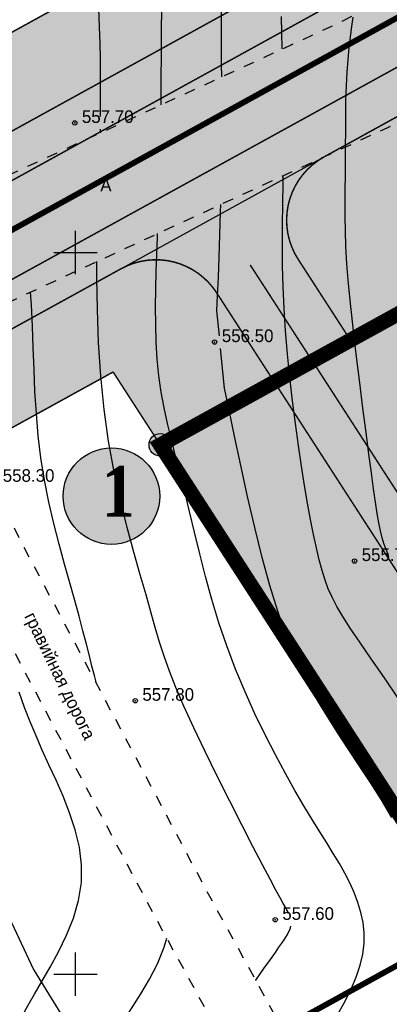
# Model space of a CAD drawing. Extents: x 0 to 370488, y 0 to 4202825.
# Tile 91 of 256: x 360046 to 360072, y 4200748 to 4200816. Entities that reach past the tile are written whole.
import ezdxf

# ---------------------------------------------------------------- set-up
doc = ezdxf.new("R2010")
doc.units = 0
doc.header["$LTSCALE"] = 0.5
doc.header["$MEASUREMENT"] = 0
doc.header["$PDMODE"] = 32
doc.header["$PDSIZE"] = 0.3
for name, pattern in [('CONTI', [0]), ('GOST2.303 6', [12, 8, -1.5, 1, -1.5]), ('STRIH_1', [3, 2, -1]), ('Д_ТРОТ_ТРУБА', [3, 1.5, -1.5]), ('ДОРОГИ_СТРОЯЩ', [9, 8, -1])]:
    doc.linetypes.add(name, pattern=pattern)
for name, color, linetype in [('(004) Точки рельефа', 7, 'Continuous'), ('(014) Водопровод', 5, 'ИК_Водопровод -------в--------'), ('(025) Дорога', 7, 'Continuous'), ('GORIZDEFAULT', 32, 'CONTI'), ('PI_TTDEFAULT', 5, 'CONTI'), ('SETKR', 2, 'CONTI'), ('Штрих Стекло', 7, 'Continuous')]:
    doc.layers.add(name, color=color, linetype=linetype)
doc.layers.add('(032) Горизонтали утолщенные', color=32, linetype='Continuous', lineweight=30)
doc.layers.add('.', color=7, linetype='Continuous', lineweight=15)
doc.styles.add('BM-431', font='txt')
doc.styles.add('D-431', font='txt')
doc.styles.add('SHRFT', font='TXT', dxfattribs={"width": 0.875})
doc.styles.get("Standard").update_dxf_attribs({"font": 'isocpeur.ttf'})
doc.linetypes.add('ИК_Водопровод -------в--------', pattern='A,9,-0.6,["В",Standard,S=1.199999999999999,R=0,X=0,Y=-0.6],-1.199999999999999', length=10.8)

# ---------------------------------------------------------------- blocks, each defined once
blk = doc.blocks.new('BL_333')
at = {"color": 0}
for p, q in [((0, -1.5), (0, 1.5)), ((-1.5, 0), (1.5, 0))]:
    blk.add_line(p, q, dxfattribs=at)

msp = doc.modelspace()

# ---------------------------------------------------------------- hatches: boundary and pattern name
at = {"layer": '.', "ltscale": 0.1490711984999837}
h = msp.add_hatch(color=256, dxfattribs=at)
h.dxf.hatch_style = 1
h.set_gradient(color1=(51, 204, 0), color2=(51, 204, 0), tint=1)
edge = h.paths.add_edge_path()
edge.add_line((360053.1574353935, 4200798.873617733), (359943.4756678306, 4200738.431514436))
edge.add_line((359943.4756678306, 4200738.431514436), (359946.3714878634, 4200733.176590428))
edge.add_line((359946.3714878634, 4200733.176590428), (360052.6029654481, 4200791.717349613))
edge.add_line((360052.6029654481, 4200791.717349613), (360055.8687789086, 4200786.666317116))
edge.add_line((360055.8687789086, 4200786.666317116), (360063.7706788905, 4200791.020800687))
edge.add_line((360063.7706788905, 4200791.020800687), (360059.7694177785, 4200797.209304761))
edge.add_arc((360055.5706187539, 4200794.494514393), 4.999999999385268, 32.88523568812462, 118.8577492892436)
h.paths.add_polyline_path([(360862.9618371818, 4201258.832278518), (360860.066017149, 4201264.087202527), (359934.7882077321, 4200754.196286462), (359937.6840277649, 4200748.941362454)])
h = msp.add_hatch(color=256, dxfattribs=at)
h.dxf.hatch_style = 1
h.set_gradient(color1=(51, 204, 0), color2=(51, 204, 0), tint=1)
edge = h.paths.add_edge_path()
edge.add_line((360065.4196419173, 4200799.52102815), (360069.0386122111, 4200793.923789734))
edge.add_line((360069.0386122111, 4200793.923789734), (360227.3389354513, 4200881.15801929))
edge.add_line((360227.3389354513, 4200881.15801929), (360251.5520887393, 4200866.527348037))
edge.add_line((360251.5520887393, 4200866.527348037), (360578.2690372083, 4201046.570576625))
edge.add_line((360578.2690372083, 4201046.570576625), (360578.8329935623, 4201074.855118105))
edge.add_line((360578.8329935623, 4201074.855118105), (360734.6882012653, 4201160.741922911))
edge.add_line((360734.6882012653, 4201160.741922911), (360730.0934502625, 4201166.958513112))
edge.add_arc((360726.072532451, 4201163.986608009), 4.999999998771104, 36.46851904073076, 118.857749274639)
edge.add_line((360723.659349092, 4201168.365711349), (360067.2052575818, 4200806.614921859))
edge.add_arc((360069.618440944, 4200802.235818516), 5.000000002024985, 118.8577492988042, 212.885235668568)
edge = h.paths.add_edge_path()
edge.add_line((360550.48522699, 4200662.177403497), (360631.9365491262, 4200707.062613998))
edge.add_arc((360629.5233657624, 4200711.441717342), 5.00000000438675, 298.8577493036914, 388.8555244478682)
edge.add_line((360633.9025628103, 4200713.854730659), (360562.9489157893, 4200842.611358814))
edge.add_line((360562.9489157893, 4200842.611358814), (360555.0665297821, 4200838.267628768))
edge.add_line((360555.0665297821, 4200838.267628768), (360624.0895364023, 4200713.014453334))
edge.add_line((360624.0895364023, 4200713.014453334), (360549.6447796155, 4200671.990336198))
edge.add_line((360549.6447796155, 4200671.990336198), (360400.8720254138, 4200941.962057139))
edge.add_line((360400.8720254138, 4200941.962057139), (360397.3687427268, 4200940.031510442))
edge.add_arc((360399.7819260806, 4200935.652407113), 4.999999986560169, 118.857749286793, 208.8590095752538)
edge.add_line((360395.4028758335, 4200933.239127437), (360543.6929402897, 4200664.143323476))
edge.add_arc((360548.0720436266, 4200666.556506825), 4.999999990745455, 208.8577491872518, 298.8577493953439)
edge = h.paths.add_edge_path(flags=17)
edge.add_line((360478.8200441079, 4200984.916709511), (360475.3167822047, 4200982.986174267))
edge.add_line((360475.3167822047, 4200982.986174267), (360481.3755929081, 4200971.991502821))
edge.add_line((360481.3755929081, 4200971.991502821), (360485.0106049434, 4200965.395197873))
edge.add_line((360485.0106049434, 4200965.395197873), (360485.7510125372, 4200964.051611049))
edge.add_line((360485.751012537, 4200964.051611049), (360552.1621028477, 4200843.538171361))
edge.add_line((360552.1621028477, 4200843.538171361), (360560.044884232, 4200847.881183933))
edge.add_line((360560.044884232, 4200847.881183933), (360485.6123515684, 4200982.950800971))
edge.add_arc((360481.2332482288, 4200980.537617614), 4.999999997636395, 28.85774926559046, 118.8580209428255)
h = msp.add_hatch(color=256, dxfattribs=at)
h.dxf.hatch_style = 1
h.set_gradient(color1=(51, 204, 0), color2=(51, 204, 0), tint=1)
edge = h.paths.add_edge_path()
edge.add_line((361134.9551791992, 4200608.326919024), (360514.4942204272, 4200266.410790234))
edge.add_arc((360509.1852170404, 4200276.044817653), 11.0000000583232, 226.1662672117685, 298.8577490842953, ccw=False)
edge.add_line((360501.5669691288, 4200268.109938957), (360238.6673383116, 4200520.518911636))
edge.add_line((360238.6673383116, 4200520.518911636), (360063.7706788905, 4200791.020800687))
edge.add_line((360063.7706788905, 4200791.020800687), (360055.8687789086, 4200786.666317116))
edge.add_line((360055.8687789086, 4200786.666317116), (360231.6784036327, 4200514.752400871))
edge.add_line((360231.6784036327, 4200514.752400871), (360505.9493233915, 4200251.425895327))
edge.add_line((360505.9493233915, 4200251.425895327), (361159.3115417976, 4200611.472852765))
edge.add_line((361159.3115417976, 4200611.472852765), (360747.9422708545, 4201168.045815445))
edge.add_line((360747.9422708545, 4201168.045815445), (360739.9898291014, 4201163.663479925))
edge.add_line((360739.9898291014, 4201163.663479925), (361138.4921949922, 4200624.499137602))
edge.add_arc((361129.6461758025, 4200617.960946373), 11.00000000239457, -61.14225070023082, 36.468519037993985, ccw=False)
h.paths.add_polyline_path([(360635.672816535, 4200691.994757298), (360780.1018406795, 4200429.905422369), (360509.0318657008, 4200280.54212249), (360483.3302199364, 4200328.785797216), (360556.3687228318, 4200368.228286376), (360581.7802041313, 4200320.574120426), (360586.6893556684, 4200323.322006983), (360558.050451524, 4200375.29183371), (360464.9982171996, 4200324.01373267), (360283.7288895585, 4200498.049750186)], flags=16)
edge = h.paths.add_edge_path(flags=17)
edge.add_line((361133.6670936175, 4200620.932851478), (360949.4204339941, 4200870.214254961))
edge.add_arc((360945.3995161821, 4200867.242349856), 5.000000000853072, 36.46851906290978, 118.8577492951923)
edge.add_line((360942.9863328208, 4200871.621453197), (360648.8454996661, 4200709.529876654))
edge.add_arc((360651.2586830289, 4200705.150773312), 5.000000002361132, 118.8577493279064, 208.8577492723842)
edge.add_line((360646.8795796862, 4200702.737589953), (360795.1696972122, 4200433.641689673))
edge.add_arc((360799.5488005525, 4200436.054873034), 4.99999999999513, 208.8577492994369, 298.8577493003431)
edge.add_line((360801.9619839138, 4200431.675769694), (361132.0593591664, 4200613.581843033))
edge.add_arc((361129.6461758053, 4200617.960946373), 4.999999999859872, 298.8577492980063, 396.4685190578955)
h.paths.add_polyline_path([(360656.69251257, 4200703.578037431), (360944.263752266, 4200862.049321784), (361123.7131026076, 4200619.258565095), (360801.1215367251, 4200441.488702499)], flags=16)
edge = h.paths.add_edge_path(flags=17)
edge.add_line((360789.9147734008, 4200430.74586975), (360641.6244173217, 4200699.842202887))
edge.add_arc((360637.2455525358, 4200697.428586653), 5.000000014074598, 28.86341303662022, 118.857749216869)
edge.add_line((360634.8323691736, 4200701.807690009), (360274.6239893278, 4200503.308408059))
edge.add_arc((360277.0371726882, 4200498.929304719), 4.999999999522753, 118.8577492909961, 226.166267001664)
edge.add_line((360273.5743327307, 4200495.322541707), (360505.722377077, 4200272.438054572))
edge.add_arc((360509.1852170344, 4200276.044817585), 5.000000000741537, 226.1662670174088, 298.8577492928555)
edge.add_line((360511.5984003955, 4200271.665714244), (360519.2487734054, 4200275.88158937))
edge.add_line((360519.2487734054, 4200275.88158937), (360514.8987459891, 4200283.760505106))
edge.add_line((360514.8987459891, 4200283.760505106), (360520.1656064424, 4200286.662902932))
edge.add_line((360520.1656064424, 4200286.662902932), (360524.5036972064, 4200278.777409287))
edge.add_line((360524.5036972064, 4200278.777409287), (360787.9488534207, 4200423.953583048))
edge.add_arc((360785.535670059, 4200428.332686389), 5.000000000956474, 298.8577492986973, 388.8577492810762)
edge = h.paths.add_edge_path()
edge.add_arc((360385.7687954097, 4200927.930220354), 4.999999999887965, 28.85774930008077, 118.8577492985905)
edge.add_line((360383.3556120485, 4200932.309323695), (360379.8523293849, 4200930.378777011))
edge.add_line((360379.8523293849, 4200930.378777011), (360528.6250835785, 4200660.407056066))
edge.add_line((360528.6250835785, 4200660.407056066), (360265.5952750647, 4200515.4597671))
edge.add_line((360265.5952750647, 4200515.4597671), (360250.3155627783, 4200530.129762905))
edge.add_line((360250.3155627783, 4200530.129762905), (360093.5417306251, 4200772.602191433))
edge.add_line((360093.5417306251, 4200772.602191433), (360090.3381029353, 4200770.836774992))
edge.add_arc((360092.751286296, 4200766.457671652), 4.99999999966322, 118.857749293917, 212.8852356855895)
edge.add_line((360088.552487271, 4200763.742881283), (360240.6849643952, 4200528.448950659))
edge.add_line((360240.6849643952, 4200528.448950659), (360243.3266280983, 4200524.363252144))
edge.add_line((360243.3266280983, 4200524.363252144), (360261.4852563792, 4200506.929219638))
edge.add_arc((360264.9480963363, 4200510.535982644), 4.999999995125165, 226.1662669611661, 298.8577493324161)
edge.add_line((360267.3612796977, 4200506.15687931), (360536.4722034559, 4200654.455275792))
edge.add_arc((360534.0589129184, 4200658.834320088), 5.00000001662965, 298.8591514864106, 388.8569754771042)
edge.add_line((360538.4380488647, 4200661.247444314), (360390.1478987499, 4200930.343403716))
edge = h.paths.add_edge_path()
edge.add_arc((360751.5582379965, 4201129.505046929), 5.000000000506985, 36.46939437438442, 118.8577492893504)
edge.add_line((360749.1450546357, 4201133.88415027), (360745.0255011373, 4201131.613996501))
edge.add_line((360745.0255011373, 4201131.613996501), (360929.8718244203, 4200881.521262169))
edge.add_line((360929.8718244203, 4200881.521262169), (360645.1092324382, 4200724.597733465))
edge.add_line((360645.1092324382, 4200724.597733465), (360496.3364782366, 4200994.569454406))
edge.add_line((360496.3364782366, 4200994.569454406), (360492.8331955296, 4200992.638907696))
edge.add_arc((360495.2463788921, 4200988.259804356), 5.000000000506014, 118.8577493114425, 208.8585479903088)
edge.add_line((360490.867309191, 4200985.846559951), (360639.1573929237, 4200716.750720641))
edge.add_arc((360643.5364963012, 4200719.163904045), 5.000000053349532, 208.8577495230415, 298.8513737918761)
edge.add_line((360645.9491923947, 4200714.784532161), (360938.2180809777, 4200875.844540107))
edge.add_arc((360935.8048976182, 4200880.223643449), 5.000000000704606, 298.8577492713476, 396.468519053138)
edge.add_line((360939.8258154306, 4200883.195548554), (360755.5791104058, 4201132.477013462))
at = {"layer": '.', "lineweight": 60, "true_color": 0xffffff}
h = msp.add_hatch(color=7, dxfattribs=at)
h.dxf.hatch_style = 1
edge = h.paths.add_edge_path()
edge.add_arc((360055.8687789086, 4200786.666317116), 0.7792786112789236, 0, 360)
h = msp.add_hatch(color=7, dxfattribs=at)
h.dxf.hatch_style = 1
edge = h.paths.add_edge_path()
edge.add_arc((360055.8687789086, 4200786.666317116), 0.7792786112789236, 0, 360)
at = {"layer": '.', "lineweight": 60}
h = msp.add_hatch(color=255, dxfattribs=at)
h.dxf.hatch_style = 1
edge = h.paths.add_edge_path()
edge.add_arc((360052.4850909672, 4200783.115261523), 3.344586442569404, 0, 360)
at = {"layer": '.', "lineweight": 60, "true_color": 0xffffff}
h = msp.add_hatch(color=7, dxfattribs=at)
h.dxf.hatch_style = 1
edge = h.paths.add_edge_path()
edge.add_arc((360052.4850909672, 4200783.115261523), 3.344586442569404, 0, 360)
at = {"layer": 'Штрих Стекло', "linetype": 'Continuous'}
h = msp.add_hatch(color=5, dxfattribs=at)
h.dxf.hatch_style = 1
h.set_gradient(color1=(173, 173, 173), color2=(166, 166, 166), one_color=1, tint=0.6499999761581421)
h.paths.add_polyline_path([(359937.6840277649, 4200748.941362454), (359943.4756678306, 4200738.431514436), (360868.7534772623, 4201248.322430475), (360862.9618371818, 4201258.832278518)])
h = msp.add_hatch(color=5, dxfattribs=at)
h.dxf.hatch_style = 1
h.set_gradient(color1=(173, 173, 173), color2=(166, 166, 166), one_color=1, tint=0.6499999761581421)
edge = h.paths.add_edge_path()
edge.add_line((360067.2052575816, 4200806.614921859), (360049.6454798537, 4200796.938291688))
edge.add_arc((360052.0586632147, 4200792.559188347), 4.999999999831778, 32.88523568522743, 118.85774929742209, ccw=False)
edge.add_line((360056.2574622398, 4200795.273978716), (360060.2587233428, 4200789.085474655))
edge.add_line((360060.2587233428, 4200789.085474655), (360069.038612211, 4200793.923789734))
edge.add_line((360069.038612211, 4200793.923789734), (360065.2667255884, 4200799.757534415))
edge.add_arc((360069.6302826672, 4200802.226687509), 5.013715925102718, 118.9259077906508, 209.5036928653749, ccw=False)
edge = h.paths.add_edge_path()
edge.add_line((360236.3169678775, 4200517.230355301), (360498.7966971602, 4200265.224528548))
edge.add_arc((360509.1852170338, 4200276.044817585), 14.99999999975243, 226.1662670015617, 298.8577492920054)
edge.add_line((360516.4247671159, 4200262.907507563), (361136.8857258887, 4200604.823636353))
edge.add_arc((361129.6461758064, 4200617.960946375), 14.99999999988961, 298.8577492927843, 396.4685190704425)
edge.add_line((361141.7089292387, 4200626.876661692), (360736.1892888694, 4201168.805521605))
edge.add_arc((360740.2102066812, 4201171.777426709), 5.000000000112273, 118.85774930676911, 216.4685190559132, ccw=False)
edge.add_line((360737.7970233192, 4201176.15653005), (360731.547375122, 4201172.712549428))
edge.add_line((360731.547375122, 4201172.712549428), (361139.2963785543, 4200625.093518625))
edge.add_arc((361129.6461758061, 4200617.960946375), 11.99999999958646, -61.14225071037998, 36.46851905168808, ccw=False)
edge.add_line((361135.4378158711, 4200607.451098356), (360507.8908595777, 4200266.197248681))
edge.add_line((360507.8908595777, 4200266.197248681), (360237.5115209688, 4200520.464780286))
edge.add_line((360237.5115209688, 4200520.464780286), (360062.8926900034, 4200790.536969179))
edge.add_line((360062.8926900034, 4200790.536969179), (360060.2587233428, 4200789.085474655))
edge.add_line((360060.2587233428, 4200789.085474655), (360234.9922415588, 4200518.835906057))
edge.add_arc((360242.5500797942, 4200523.722528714), 8.999999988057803, 212.8852356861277, 226.1662669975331)
edge = h.paths.add_edge_path(flags=16)
edge.add_line((360274.6239893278, 4200503.308408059), (360634.8323691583, 4200701.80769))
edge.add_arc((360637.245552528, 4200697.428586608), 5.000000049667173, 28.85774977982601, 118.8577490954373, ccw=False)
edge.add_line((360641.6246558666, 4200699.841770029), (360789.9147734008, 4200430.745869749))
edge.add_arc((360785.5356700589, 4200428.33268639), 5.000000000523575, -61.14225068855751, 28.85774927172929, ccw=False)
edge.add_line((360787.948853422, 4200423.953583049), (360511.5984003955, 4200271.665714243))
edge.add_arc((360509.1852170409, 4200276.044817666), 5.000000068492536, 226.8238389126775, 298.85774877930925, ccw=False)
edge.add_line((360505.7639982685, 4200272.398550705), (360273.5686050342, 4200495.328049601))
edge.add_arc((360277.0371726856, 4200498.929304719), 4.999999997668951, 118.857749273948, 226.0752093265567, ccw=False)
h.paths.add_polyline_path([(360274.6239893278, 4200503.308408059), (360631.3290864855, 4200699.877143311), (360780.1018406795, 4200429.905422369), (360509.8323953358, 4200280.9686018)], flags=0)
edge = h.paths.add_edge_path(flags=16)
edge.add_line((360648.8454996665, 4200709.529876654), (360942.9863328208, 4200871.621453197))
edge.add_arc((360945.3995161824, 4200867.242349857), 5.000000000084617, 36.46851905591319, 118.85774930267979, ccw=False)
edge.add_line((360949.4204339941, 4200870.214254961), (361133.6670936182, 4200620.932851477))
edge.add_arc((361129.6461758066, 4200617.960946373), 4.999999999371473, -61.14225071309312, 36.468519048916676, ccw=False)
edge.add_line((361132.0593591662, 4200613.581843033), (360801.9619839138, 4200431.675769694))
edge.add_arc((360799.5488005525, 4200436.054873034), 4.999999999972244, 208.8577492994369, 298.8577493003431, ccw=False)
edge.add_line((360795.1696972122, 4200433.641689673), (360646.8795796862, 4200702.737589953))
edge.add_arc((360651.2586830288, 4200705.150773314), 5.000000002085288, 118.8577493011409, 208.8577492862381, ccw=False)
h.paths.add_polyline_path([(360652.3487825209, 4200711.460423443), (360938.8667793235, 4200869.351299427), (361123.7131026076, 4200619.258565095), (360801.1215367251, 4200441.488702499)], flags=0)
edge = h.paths.add_edge_path(flags=17)
edge.add_line((361139.2963785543, 4200625.093518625), (360731.547375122, 4201172.712549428))
edge.add_line((360731.547375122, 4201172.712549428), (360723.6593490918, 4201168.365711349))
edge.add_arc((360726.0725324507, 4201163.986608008), 4.999999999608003, 36.468519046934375, 118.8577492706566, ccw=False)
edge.add_line((360730.0934502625, 4201166.958513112), (360939.8258154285, 4200883.195548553))
edge.add_arc((360935.8048976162, 4200880.223643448), 5.00000000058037, -61.14225070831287, 36.468519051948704, ccw=False)
edge.add_line((360938.2180809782, 4200875.844540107), (360645.9496796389, 4200714.784800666))
edge.add_arc((360643.5364962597, 4200719.16390395), 4.999999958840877, 208.8577488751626, 298.8577497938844, ccw=False)
edge.add_line((360639.1573929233, 4200716.750720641), (360490.8672755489, 4200985.846620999))
edge.add_arc((360495.2463788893, 4200988.259804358), 4.999999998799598, 118.8577492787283, 208.8577492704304, ccw=False)
edge.add_line((360492.8331955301, 4200992.638907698), (360478.8200648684, 4200984.916720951))
edge.add_arc((360481.2332482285, 4200980.53761761), 5.000000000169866, 28.857749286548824, 118.85774928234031, ccw=False)
edge.add_line((360485.6123515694, 4200982.95080097), (360633.9025628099, 4200713.854730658))
edge.add_arc((360629.523365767, 4200711.441717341), 5.000000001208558, -61.14225073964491, 28.855524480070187, ccw=False)
edge.add_line((360631.9365491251, 4200707.062613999), (360550.4852269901, 4200662.177403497))
edge.add_arc((360548.0720436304, 4200666.556506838), 5.0000000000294, 208.857749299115, 298.85774927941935, ccw=False)
edge.add_line((360543.6929402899, 4200664.143323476), (360395.4028227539, 4200933.239223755))
edge.add_arc((360399.7819260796, 4200935.652407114), 4.999999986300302, 118.85774927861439, 208.857749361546, ccw=False)
edge.add_line((360397.3687427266, 4200940.031510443), (360749.1450546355, 4201133.884150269))
edge.add_arc((360751.5582379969, 4201129.50504693), 4.999999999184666, 36.46851905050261, 118.857749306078, ccw=False)
edge.add_line((360755.5791558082, 4201132.476952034), (360745.9845372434, 4201145.458245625))
edge.add_arc((360741.9636194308, 4201142.48634052), 5.000000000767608, -61.14225069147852, 36.46851905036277, ccw=False)
edge.add_line((360744.3768027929, 4201138.10723718), (360086.3782738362, 4200775.506240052))
edge.add_arc((360084.0424503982, 4200779.927091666), 5.000000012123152, 212.8852357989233, 297.85040703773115, ccw=False)
edge.add_line((360079.8436513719, 4200777.212301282), (360088.5524872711, 4200763.742881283))
edge.add_arc((360092.7512862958, 4200766.457671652), 4.999999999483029, 118.8577492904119, 212.8852356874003, ccw=False)
edge.add_line((360090.3381029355, 4200770.836774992), (360383.3556120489, 4200932.309323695))
edge.add_arc((360385.7687954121, 4200927.930220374), 4.999999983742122, 28.85774913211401, 118.8577494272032, ccw=False)
edge.add_line((360390.1478987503, 4200930.343403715), (360538.4380162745, 4200661.247503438))
edge.add_arc((360534.0589129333, 4200658.834320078), 5.000000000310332, -61.14225058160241, 28.857749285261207, ccw=False)
edge.add_line((360536.4720963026, 4200654.455216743), (360267.3612796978, 4200506.15687931))
edge.add_arc((360264.9480963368, 4200510.535982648), 4.999999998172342, 226.1662669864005, 298.8577493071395, ccw=False)
edge.add_line((360261.4852563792, 4200506.929219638), (360243.3266280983, 4200524.363252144))
edge.add_line((360243.3266281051, 4200524.363252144), (360069.038612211, 4200793.923789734))
edge.add_line((360069.038612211, 4200793.923789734), (360062.8926900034, 4200790.536969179))
edge.add_line((360062.8926900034, 4200790.536969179), (360237.5115209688, 4200520.464780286))
edge.add_line((360237.5115209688, 4200520.464780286), (360507.8908595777, 4200266.197248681))
edge.add_line((360507.8908595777, 4200266.197248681), (361135.4378158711, 4200607.451098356))
edge.add_arc((361129.6461758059, 4200617.960946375), 12.00000000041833, 298.8577492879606, 396.4685190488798)
h = msp.add_hatch(color=5, dxfattribs=at)
h.dxf.hatch_style = 1
h.set_gradient(color1=(173, 173, 173), color2=(166, 166, 166), one_color=1, tint=0.6499999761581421)
h.paths.add_polyline_path([(360069.0386122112, 4200793.923789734), (360079.8436513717, 4200777.212301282), (360086.4556337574, 4200775.54798831), (360251.5520887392, 4200866.527348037), (360227.338935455, 4200881.158019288)])

# ---------------------------------------------------------------- linework, layer by layer
at = {"layer": '(014) Водопровод', "flags": 128}
msp.add_lwpolyline([(360036.4377687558, 4200773.01452064), (360047.0976995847, 4200750.310536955), (360089.7596484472, 4200681.100951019), (360107.6188196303, 4200655.796252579), (360141.8255420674, 4200594.038654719), (360149.3452839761, 4200579.998392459), (360206.5069860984, 4200508.610457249), (360230.2619519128, 4200479.38734555), (360306.2812249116, 4200388.525026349), (360409.1536497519, 4200291.553280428), (360456.1144144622, 4200244.190774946), (360490.7927538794, 4200199.337105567)], dxfattribs=at)
at = {"layer": '(025) Дорога', "linetype": 'Д_ТРОТ_ТРУБА', "flags": 128}
for points in [[(359950.7744563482, 4200759.674287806), (360039.3928770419, 4200802.606719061), (360068.1308510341, 4200815.858882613), (360088.1090618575, 4200826.114004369), (360107.6489794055, 4200837.921337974), (360140.7616751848, 4200859.717105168), (360175.0373117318, 4200878.969755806), (360208.0105629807, 4200897.643786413), (360269.1148580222, 4200930.126380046), (360339.2845703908, 4200967.954662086), (360367.3296341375, 4200983.687630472), (360399.1777226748, 4201001.388964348), (360435.8474334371, 4201020.99526216), (360469.8534116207, 4201037.678749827), (360521.2151757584, 4201065.050929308), (360604.6766577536, 4201110.684168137), (360643.5868321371, 4201126.963683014), (360659.3070069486, 4201134.027358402), (360687.2363779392, 4201147.150237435), (360720.5506518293, 4201164.525276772), (360747.8488840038, 4201180.348883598), (360794.6481848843, 4201206.536160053), (360847.3622154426, 4201237.085109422), (360878.6467377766, 4201257.008242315), (360902.7227816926, 4201275.087293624), (360918.308420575, 4201287.230654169)], [(359953.9951622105, 4200750.928383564), (360042.8587771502, 4200795.395352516), (360071.6341011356, 4200808.664739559), (360092.0091192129, 4200819.123548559), (360111.9185311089, 4200831.154155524), (360144.925, 4200852.880001), (360178.9674374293, 4200872.00166352), (360211.86, 4200890.629997), (360272.8905884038, 4200923.073408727), (360343.1400153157, 4200960.944664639), (360371.2299271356, 4200976.702792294), (360403.0072459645, 4200994.364791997), (360439.4963862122, 4201013.874543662), (360473.4974897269, 4201030.555639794), (360525.0154600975, 4201058.011066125), (360608.1488578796, 4201103.464922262), (360646.6745706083, 4201119.583583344), (360662.6471616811, 4201126.757692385), (360690.7886695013, 4201139.980245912), (360724.4082876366, 4201157.514537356), (360751.8083543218, 4201173.397173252), (360798.6073033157, 4201199.584252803), (360851.5183068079, 4201230.247352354), (360883.2040026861, 4201250.425967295), (360907.5834740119, 4201268.732866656), (360923.2252914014, 4201280.919998)], [(360044.1952813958, 4200796.011665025), (360041.8164409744, 4200791.772535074), (360042.3583863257, 4200788.304142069), (360046.0866892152, 4200780.209977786), (360059.0121077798, 4200755.886942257), (360082.265896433, 4200713.415003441), (360119.8374621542, 4200651.910761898), (360154.2477676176, 4200588.27347935), (360168.9516222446, 4200565.337031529), (360182.6178219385, 4200547.76594817), (360213.0434688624, 4200512.043913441), (360268.2829376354, 4200446.262167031), (360308.9264680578, 4200401.53424562), (360387.3685721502, 4200322.593365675), (360428.1162631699, 4200283.497315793), (360457.1160971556, 4200256.419789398), (360464.8856589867, 4200245.443658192), (360476.5071880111, 4200228.262835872), (360489.0602070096, 4200214.493020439), (360499.0648731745, 4200202.983669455)], [(360034.8586794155, 4200791.392138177), (360036.7325178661, 4200790.501156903), (360038.7612344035, 4200786.552603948), (360042.50112448, 4200778.433283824), (360055.4915804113, 4200753.987861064), (360078.8029330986, 4200711.410784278), (360116.3690381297, 4200649.915481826), (360150.8, 4200586.239998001), (360165.6824262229, 4200563.024997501), (360179.515, 4200545.2400015), (360209.9892490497, 4200509.460904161), (360265.27, 4200443.629997), (360306.0261551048, 4200398.778132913), (360384.5648220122, 4200319.740076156), (360425.366540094, 4200280.592189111), (360454.087446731, 4200253.77510085), (360461.5962717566, 4200243.167314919), (360473.3561623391, 4200225.781944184), (360486.0723452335, 4200211.833148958), (360495.2331674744, 4200201.294554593)]]:
    msp.add_lwpolyline(points, dxfattribs=at)
at = {"layer": '(032) Горизонтали утолщенные', "color": 32}
for points in [[(360064.3074300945, 4200814.095759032, 556), (360064.29, 4200815.220001, 556), (360064.27, 4200816.339996, 556)], [(360072.39, 4200769.050003, 556), (360071.39, 4200770.519997, 556), (360070.48, 4200771.839996, 556), (360069.68, 4200773, 556), (360069.03, 4200773.970001, 556), (360068.51, 4200774.779999, 556), (360068.09, 4200775.480003, 556), (360067.77, 4200776.110001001, 556), (360067.5, 4200776.699997, 556), (360067.28, 4200777.300003, 556), (360067.08, 4200777.959999, 556), (360066.88, 4200778.699997, 556), (360066.68, 4200779.529999, 556), (360066.48, 4200780.470001, 556), (360066.28, 4200781.5, 556), (360066.07, 4200782.629997, 556), (360065.86, 4200783.860001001, 556), (360065.65, 4200785.199997, 556), (360065.44, 4200786.629997, 556), (360065.23, 4200788.150002, 556), (360065.03, 4200789.730003, 556), (360064.85, 4200791.339996, 556), (360064.68, 4200792.959999, 556), (360064.55, 4200794.559998, 556), (360064.44, 4200796.120003, 556), (360064.38, 4200797.620003, 556), (360064.34, 4200799.07, 556), (360064.33, 4200800.5, 556), (360064.34, 4200801.919998, 556), (360064.36, 4200803.339996, 556), (360064.37, 4200804.790001, 556), (360064.3770431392, 4200805.318236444, 556)], [(360051.4899746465, 4200770.042082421, 558), (360051.46, 4200770.139998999, 558), (360051.31, 4200770.699997, 558), (360051.14, 4200771.330002, 558), (360050.96, 4200772.059998, 558), (360050.75, 4200772.870003, 558), (360050.51, 4200773.779999, 558), (360050.24, 4200774.790001, 558), (360049.94, 4200775.889998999, 558), (360049.6, 4200777.099998, 558), (360049.23, 4200778.410004, 558), (360048.86, 4200779.790001, 558), (360048.5, 4200781.230003, 558), (360048.16, 4200782.709999, 558), (360047.85, 4200784.230003, 558), (360047.6, 4200785.760001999, 558), (360047.42, 4200787.300003, 558), (360047.29, 4200788.839996, 558), (360047.19, 4200790.370003, 558), (360047.13, 4200791.889998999, 558), (360047.07, 4200793.400002, 558), (360047.02, 4200794.889998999, 558), (360046.94, 4200796.370003, 558), (360046.8739329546, 4200797.246892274, 558)], [(360045.41, 4200737.699997, 558), (360046.42, 4200738.730003, 558), (360047.27, 4200739.57, 558), (360047.97, 4200740.239998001, 558), (360048.55, 4200740.779999, 558), (360049.05, 4200741.239998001, 558), (360049.49, 4200741.660004, 558), (360049.9, 4200742.080002, 558), (360050.31, 4200742.529999, 558), (360050.74, 4200743.07, 558), (360051.21, 4200743.68, 558), (360051.7, 4200744.360001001, 558), (360052.22, 4200745.099998, 558), (360052.76, 4200745.910004, 558), (360053.33, 4200746.769997, 558), (360053.92, 4200747.68, 558), (360054.53, 4200748.639998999, 558), (360055.13, 4200749.650002, 558), (360055.68, 4200750.720001, 558), (360056.14, 4200751.870003, 558), (360056.3157388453, 4200752.482574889, 558)]]:
    msp.add_polyline3d(points, dxfattribs=at)
at = {"ltscale": 0.1490711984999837, "const_width": 0.1}
for points in [[(359934.7882077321, 4200754.196286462), (360860.066017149, 4201264.087202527)], [(359937.6840277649, 4200748.941362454), (360862.9618371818, 4201258.832278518)], [(360052.6029654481, 4200791.717349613), (360231.6784036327, 4200514.752400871), (360505.9493233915, 4200251.425895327), (361159.3115417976, 4200611.472852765), (360744.3442888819, 4201172.913800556)], [(360069.038612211, 4200793.923789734), (360747.942270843, 4201168.045815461)], [(360065.4196419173, 4200799.52102815), (360069.0386122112, 4200793.923789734)], [(359946.3714878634, 4200733.176590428), (360052.6029654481, 4200791.717349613)]]:
    msp.add_lwpolyline(points, dxfattribs=at)
at = {"ltscale": 0.1490711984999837}
msp.add_lwpolyline([(359937.6840277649, 4200748.941362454), (359943.4756678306, 4200738.431514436), (360868.7534772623, 4201248.322430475), (360862.9618371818, 4201258.832278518)], close=True, dxfattribs=at)
at = {"color": 7, "linetype": 'STRIH_1', "ltscale": 2, "true_color": 0xffffff, "const_width": 0.1}
for points in [[(359939.1319377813, 4200746.313900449), (360864.4097471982, 4201256.204816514)], [(359942.0277578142, 4200741.058976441), (360867.305567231, 4201250.949892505)]]:
    msp.add_lwpolyline(points, dxfattribs=at)
at = {"color": 7, "ltscale": 0.1490711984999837, "true_color": 0xffffff, "const_width": 0.4}
msp.add_lwpolyline([(359940.5798477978, 4200743.686438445), (360865.8576572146, 4201253.577354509)], dxfattribs=at)
at = {"ltscale": 0.1490711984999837, "const_width": 0.1}
for points in [[(359943.4756678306, 4200738.431514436), (360053.1574353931, 4200798.873617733, -0.3937719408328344), (360059.7694177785, 4200797.209304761), (360238.6673383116, 4200520.518911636), (360501.5669691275, 4200268.109938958, 0.3282586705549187), (360514.4942204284, 4200266.410790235), (361134.9551791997, 4200608.326919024, 0.4536767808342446), (361138.4921949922, 4200624.499137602), (360736.1892888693, 4201168.805521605, -0.4536767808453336), (360737.7970233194, 4201176.15653005), (360868.7534772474, 4201248.322430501)], [(360069.0386122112, 4200793.923789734), (360065.4196419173, 4200799.52102815, -0.4349549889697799), (360067.2052575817, 4200806.614921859), (360723.6593490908, 4201168.365711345)]]:
    msp.add_lwpolyline(points, format="xyb", dxfattribs=at)
at = {"color": 1, "ltscale": 0.1490711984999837, "const_width": 0.4}
msp.add_lwpolyline([(359968.3314564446, 4200693.326750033), (360893.6092658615, 4201203.217666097)], dxfattribs=at)
at = {"color": 1, "linetype": 'GOST2.303 6', "lineweight": 30, "const_width": 1.034609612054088}
msp.add_lwpolyline([(360055.8687789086, 4200786.666317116), (360747.9422708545, 4201168.045815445), (361159.3115417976, 4200611.472852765), (360505.9493233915, 4200251.425895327), (360231.6784036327, 4200514.752400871)], close=True, dxfattribs=at)
at = {"color": 7, "linetype": 'STRIH_1', "ltscale": 2, "true_color": 0xffffff, "const_width": 0.1}
msp.add_lwpolyline([(360062.0934946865, 4200799.140086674), (360240.9969832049, 4200522.441081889), (360503.6446731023, 4200270.273996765, 0.3282586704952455), (360513.0463104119, 4200269.038252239), (361133.5072691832, 4200610.954381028, 0.4536767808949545), (361136.079644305, 4200622.71599454), (360733.263300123, 4201167.717048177)], format="xyb", dxfattribs=at)
msp.add_circle((360055.8687789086, 4200786.666317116), 0.7792786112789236)
msp.add_circle((360055.8687789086, 4200786.666317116), 0.7792786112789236)
at = {"linetype": 'Continuous', "lineweight": 30}
msp.add_circle((360052.4850909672, 4200783.115261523, 505.9770000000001), 3.344586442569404, dxfattribs=at)
msp.add_circle((360052.4850909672, 4200783.115261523, 505.9770000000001), 3.344586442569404, dxfattribs=at)
at = {"layer": 'GORIZDEFAULT', "color": 32}
for points in [[(360055.94, 4200810.237221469, 557), (360055.94, 4200810.980003, 557), (360055.94, 4200812.160004, 557), (360055.95, 4200813.550003, 557), (360055.96, 4200815.18, 557), (360055.98, 4200817.089996, 557), (360056.02, 4200819.199997, 557), (360056.06, 4200821.419998, 557), (360056.1, 4200823.639998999, 557), (360056.15, 4200825.769997, 557), (360056.2, 4200827.720001, 557), (360056.25, 4200829.379997, 557), (360056.29, 4200830.68, 557), (360056.33, 4200831.650002, 557), (360056.36, 4200832.360001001, 557), (360056.39, 4200832.849998, 557), (360056.41, 4200833.169998, 557), (360056.43, 4200833.379997, 557)], [(360051.73, 4200809.410004, 557.5), (360051.73, 4200809.720001, 557.5), (360051.72, 4200810.089996, 557.5), (360051.72, 4200810.519997, 557.5), (360051.72, 4200811.029999, 557.5), (360051.72, 4200811.709999, 557.5), (360051.72, 4200812.510001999, 557.5), (360051.72, 4200813.43, 557.5), (360051.7, 4200814.470001, 557.5), (360051.67, 4200815.629997, 557.5), (360051.61, 4200816.900002, 557.5)], [(360060.1263872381, 4200812.167722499, 556.5), (360060.12, 4200813.029999, 556.5), (360060.12, 4200814.379997, 556.5), (360060.11, 4200815.760001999, 556.5), (360060.12, 4200817.169998, 556.5)], [(360071.67, 4200779.059998, 555.5), (360071.48, 4200779.459999, 555.5), (360071.34, 4200779.839996, 555.5), (360071.23, 4200780.230003, 555.5), (360071.12, 4200780.709999, 555.5), (360071.01, 4200781.260001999, 555.5), (360070.9, 4200781.910004, 555.5), (360070.78, 4200782.690002, 555.5), (360070.64, 4200783.620003, 555.5), (360070.49, 4200784.720001, 555.5), (360070.32, 4200786.019997, 555.5), (360070.12, 4200787.529999, 555.5), (360069.9, 4200789.199997, 555.5), (360069.68, 4200790.959999, 555.5), (360069.45, 4200792.769997, 555.5), (360069.24, 4200794.559998, 555.5), (360069.06, 4200796.260001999, 555.5), (360068.91, 4200797.830002, 555.5), (360068.8, 4200799.199997, 555.5), (360068.73, 4200800.410004, 555.5), (360068.69, 4200801.5, 555.5), (360068.67, 4200802.489998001, 555.5), (360068.67, 4200803.440002, 555.5), (360068.68, 4200804.360001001, 555.5), (360068.69, 4200805.309998, 555.5), (360068.7, 4200806.309998, 555.5), (360068.7, 4200807.349998, 555.5), (360068.71, 4200808.419998, 555.5), (360068.72, 4200809.480003, 555.5), (360068.73, 4200810.529999, 555.5), (360068.77, 4200811.540001, 555.5), (360068.81, 4200812.489998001, 555.5), (360068.88, 4200813.370003, 555.5), (360068.96, 4200814.190002, 555.5), (360069.04, 4200814.940002, 555.5), (360069.14, 4200815.650002, 555.5), (360069.22, 4200816.309998, 555.5)], [(360051.7240386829, 4200808.293082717, 557.5), (360051.73, 4200808.459999, 557.5), (360051.73, 4200808.489998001, 557.5), (360051.73, 4200808.529999, 557.5)], [(360059.96, 4200794.230003, 556.5), (360059.79, 4200795.959999, 556.5), (360059.84, 4200797.010001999, 556.5), (360059.89, 4200798.269997, 556.5), (360059.95, 4200799.690002, 556.5), (360060, 4200801.220001, 556.5), (360060.05, 4200802.82, 556.5), (360060.0658440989, 4200803.330179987, 556.5)], [(360067.98, 4200746.910004, 557), (360068.58, 4200747.959999, 557), (360069.07, 4200748.919998, 557), (360069.44, 4200749.800003, 557), (360069.71, 4200750.620003, 557), (360069.89, 4200751.389998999, 557), (360069.98, 4200752.139998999, 557), (360069.98, 4200752.860001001, 557), (360069.91, 4200753.57, 557), (360069.76, 4200754.269997, 557), (360069.56, 4200754.959999, 557), (360069.3, 4200755.650002, 557), (360068.99, 4200756.32, 557), (360068.65, 4200757, 557), (360068.27, 4200757.669998, 557), (360067.85, 4200758.360001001, 557), (360067.4, 4200759.089996, 557), (360066.91, 4200759.870003, 557), (360066.38, 4200760.720001, 557), (360065.81, 4200761.660004, 557), (360065.19, 4200762.720001, 557), (360064.53, 4200763.900002, 557), (360063.84, 4200765.190002, 557), (360063.13, 4200766.57, 557), (360062.42, 4200768.040001, 557), (360061.74, 4200769.559998, 557), (360061.08, 4200771.139998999, 557), (360060.47, 4200772.739998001, 557), (360059.93, 4200774.349998, 557), (360059.44, 4200775.959999, 557), (360059, 4200777.550003, 557), (360058.6, 4200779.110001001, 557), (360058.24, 4200780.620003, 557), (360057.89, 4200782.059998, 557), (360057.56, 4200783.419998, 557), (360057.24, 4200784.690002, 557), (360056.93, 4200785.889998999, 557), (360056.64, 4200787.029999, 557), (360056.37, 4200788.139998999, 557), (360056.13, 4200789.230003, 557), (360055.93, 4200790.32, 557), (360055.77, 4200791.440002, 557), (360055.66, 4200792.599998, 557), (360055.58, 4200793.790001, 557), (360055.55, 4200795, 557), (360055.54, 4200796.230003, 557), (360055.55, 4200797.459999, 557), (360055.58, 4200798.669998, 557), (360055.62, 4200799.870003, 557), (360055.67, 4200801.040001, 557), (360055.6818836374, 4200801.308570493, 557)], [(360064.74, 4200754.209999, 557.5), (360064.7, 4200754.349998, 557.5), (360064.62, 4200754.480003, 557.5), (360064.53, 4200754.639998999, 557.5), (360064.38, 4200754.900002, 557.5), (360064.17, 4200755.279999, 557.5), (360063.88, 4200755.82, 557.5), (360063.47, 4200756.57, 557.5), (360062.95, 4200757.580002, 557.5), (360062.28, 4200758.849998, 557.5), (360061.51, 4200760.349998, 557.5), (360060.68, 4200761.989998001, 557.5), (360059.82, 4200763.709999, 557.5), (360058.97, 4200765.419998, 557.5), (360058.19, 4200767.07, 557.5), (360057.5, 4200768.559998, 557.5), (360056.94, 4200769.860001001, 557.5), (360056.5, 4200770.989998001, 557.5), (360056.13, 4200772.019997, 557.5), (360055.81, 4200773.010001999, 557.5), (360055.52, 4200774.010001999, 557.5), (360055.22, 4200775.089996, 557.5), (360054.88, 4200776.290001, 557.5), (360054.48, 4200777.669998, 557.5), (360054.04, 4200779.230003, 557.5), (360053.58, 4200780.949997, 557.5), (360053.12, 4200782.809998, 557.5), (360052.68, 4200784.809998, 557.5), (360052.29, 4200786.919998, 557.5), (360051.98, 4200789.129997, 557.5), (360051.75, 4200791.43, 557.5), (360051.6, 4200793.75, 557.5), (360051.52, 4200796.050003, 557.5), (360051.48, 4200798.25, 557.5), (360051.4854535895, 4200799.373438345, 557.5)], [(360071.91, 4200760.860001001, 556.5), (360071.18, 4200762.07, 556.5), (360070.42, 4200763.269997, 556.5), (360069.65, 4200764.459999, 556.5), (360068.89, 4200765.620003, 556.5), (360068.14, 4200766.75, 556.5), (360067.44, 4200767.860001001, 556.5), (360066.78, 4200768.940002, 556.5), (360066.16, 4200770.019997, 556.5), (360065.59, 4200771.150002, 556.5), (360065.04, 4200772.370003, 556.5), (360064.5, 4200773.709999, 556.5), (360063.98, 4200775.209999, 556.5), (360063.46, 4200776.919998, 556.5), (360062.93, 4200778.860001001, 556.5), (360062.42, 4200780.949997, 556.5), (360061.91, 4200783.099998, 556.5), (360061.44, 4200785.239998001, 556.5), (360061.01, 4200787.260001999, 556.5), (360060.63, 4200789.080002, 556.5), (360060.32, 4200790.599998, 556.5), (360060.05, 4200793.349998, 556.5)], [(360046.01, 4200746.559998, 558.5), (360046.34, 4200747.169998, 558.5), (360046.72, 4200747.839996, 558.5), (360047.15, 4200748.610001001, 558.5), (360047.67, 4200749.489998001, 558.5), (360048.25, 4200750.480003, 558.5), (360048.83, 4200751.550003, 558.5), (360049.38, 4200752.690002, 558.5), (360049.85, 4200753.879997, 558.5), (360050.21, 4200755.099998, 558.5), (360050.41, 4200756.339996, 558.5), (360050.42, 4200757.57, 558.5), (360050.27, 4200758.800003, 558.5), (360049.98, 4200760, 558.5), (360049.59, 4200761.18, 558.5), (360049.14, 4200762.330002, 558.5), (360048.65, 4200763.440002, 558.5), (360048.16, 4200764.5, 558.5), (360047.7, 4200765.510001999, 558.5), (360047.27, 4200766.5, 558.5), (360046.86, 4200767.480003, 558.5), (360046.47, 4200768.480003, 558.5), (360046.09, 4200769.529999, 558.5)], [(360062.4717611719, 4200749.568049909, 557.5), (360062.48, 4200749.580002, 557.5), (360063.05, 4200750.389998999, 557.5), (360063.5, 4200751.019997, 557.5), (360063.84, 4200751.5, 557.5), (360064.09, 4200751.870003, 557.5), (360064.29, 4200752.139998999, 557.5), (360064.44, 4200752.370003, 557.5), (360064.57, 4200752.559998, 557.5), (360064.68, 4200752.739998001, 557.5), (360064.76, 4200752.910004, 557.5), (360064.83, 4200753.059998, 557.5), (360064.89, 4200753.199997, 557.5), (360064.92, 4200753.330002, 557.5)]]:
    msp.add_polyline3d(points, dxfattribs=at)
at = {"layer": 'PI_TTDEFAULT', "color": 5}
for p in [(360049.95, 4200808.970001, 557.7), (360059.63, 4200793.790001, 556.5), (360069.32, 4200778.620003, 555.7), (360054.14, 4200768.940002, 557.8), (360063.83, 4200753.769997, 557.6)]:
    msp.add_point(p, dxfattribs=at)

# ---------------------------------------------------------------- block references
at = {"layer": 'SETKR', "color": 92}
for p in [(360050, 4200800), (360050, 4200750)]:
    msp.add_blockref('BL_333', p, dxfattribs=at)

# ---------------------------------------------------------------- texts
at = {"layer": '(004) Точки рельефа', "style": 'D-431'}
for s, p in [('557.70', (360050.44, 4200808.970001)), ('556.50', (360060.13, 4200793.790001)), ('558.30', (360044.96, 4200784.110001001)), ('555.70', (360069.82, 4200778.620003)), ('557.80', (360054.63, 4200768.940002)), ('557.60', (360064.32, 4200753.760001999))]:
    msp.add_text(s, height=0.875, dxfattribs=at).set_placement(p)
at = {"layer": '(025) Дорога', "linetype": 'ДОРОГИ_СТРОЯЩ', "style": 'BM-431'}
msp.add_text('A', height=0.875, dxfattribs=at).set_placement((360051.7149537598, 4200804.230328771, -555.023))
msp.add_text('гравийная дорога', height=0.8749999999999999, rotation=295.9389211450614, dxfattribs=at).set_placement((360046.4266781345, 4200774.800254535, -555.023))
at = {"color": 2, "linetype": 'Continuous', "insert": (360051.8009520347, 4200785.190093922, 505.9770000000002), "char_height": 3.5, "width": 12.2084476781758, "attachment_point": 1, "style": 'SHRFT'}
msp.add_mtext('{\\fTimes New Roman|b1|i0|c0|p18;\\C256;1}', dxfattribs=at)

doc.saveas('drawing.dxf')
